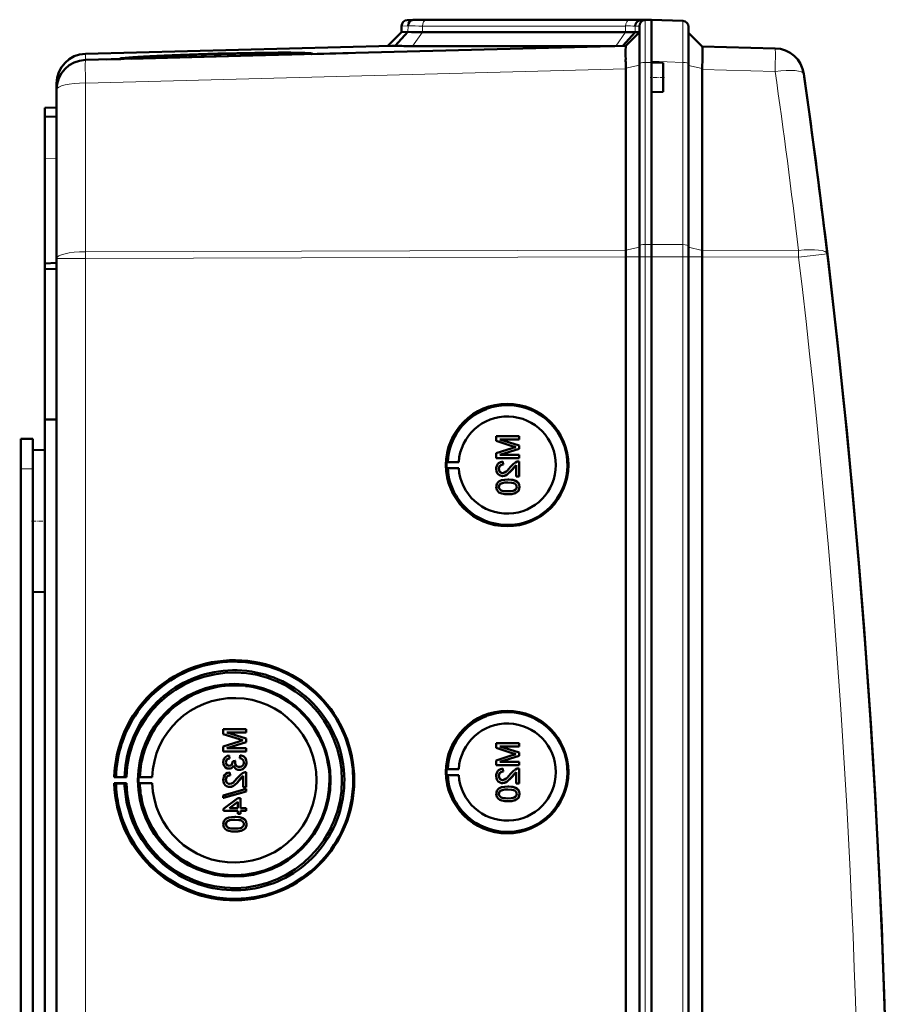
# Model space of a CAD drawing. Extents: x -1358 to 1757, y -1552 to 637.
# Tile 24 of 98: x 462 to 608, y -1156 to -991. Entities that reach past the tile are written whole.
import ezdxf

# ---------------------------------------------------------------- set-up
doc = ezdxf.new("R2010")
doc.units = 0
doc.linetypes.add('DASHDOT', pattern=[18.5, 12, -3, 0.5, -3])

msp = doc.modelspace()

# ---------------------------------------------------------------- linework, layer by layer
at = {"color": 7, "lineweight": 50}
for p, q in [((527.79, -990.96), (526.76, -991)), ((528.7, -990.94), (527.76, -990.97)), ((528.7, -990.94), (527.79, -990.96)), ((528.7, -990.94), (527.79, -990.96)), ((527.79, -990.96), (527.79, -990.96)), ((530.72, -990.96), (530.46, -990.96)), ((564.86, -990.96), (530.72, -990.96)), ((564.86, -990.96), (530.72, -990.96)), ((564.86, -990.96), (530.72, -990.96)), ((566.9, -990.98), (565.96, -991.02)), ((566.76, -991), (567.79, -990.96)), ((567.79, -990.96), (566.88, -990.94)), ((567.79, -990.96), (566.88, -990.94)), ((567.79, -990.96), (566.9, -990.98)), ((567.79, -997.93), (567.79, -990.96)), ((567.79, -990.96), (573.07, -991.15)), ((525.79, -993.02), (523.49, -995.32)), ((526.87, -993), (524.73, -995.34)), ((525.79, -992), (525.79, -993.02)), ((526.87, -993), (525.79, -993.02)), ((563.45, -993.02), (529.31, -993.02)), ((565.08, -993.04), (562.98, -995.34)), ((563.49, -995.32), (565.79, -993.02)), ((565.79, -993.02), (565.08, -993.04)), ((565.79, -998.36), (565.79, -992)), ((574.04, -998.34), (574.04, -992.14)), ((576.33, -995.44), (574.04, -993.14)), ((524.1, -995.31), (472.66, -996.65)), ((563.49, -995.32), (472.66, -997.7)), ((527.65, -995.37), (561.64, -995.37)), ((576.33, -995.43), (588.61, -995.76)), ((476.23, -997.61), (478.61, -997.55)), ((480.21, -997.44), (478.49, -997.48)), ((478.49, -997.51), (480.2, -997.47)), ((480.2, -997.47), (480.2, -997.5)), ((508.95, -996.75), (480.33, -997.5)), ((509.08, -996.7), (509.09, -996.75)), ((510.67, -996.71), (516.84, -996.55)), ((567.79, -998.13), (567.79, -997.93)), ((567.79, -998.13), (567.79, -997.93)), ((563.49, -999.11), (563.48, -998.25)), ((563.49, -999.11), (563.49, -999.2)), ((563.49, -1029.67), (563.49, -999.2)), ((565.79, -1028.93), (565.79, -998.36)), ((567.79, -998.13), (567.79, -1000.63)), ((569.79, -998.2), (567.79, -998.13)), ((569.79, -998.2), (569.79, -1000.63)), ((574.04, -1028.97), (574.04, -998.34)), ((576.33, -999.31), (576.33, -1029.68)), ((567.79, -1000.63), (567.79, -1003.13)), ((569.79, -1000.63), (569.79, -1003.06)), ((467.79, -1001.65), (467.79, -1002.69)), ((467.79, -1002.7), (467.79, -1031.06)), ((569.79, -1003.06), (567.79, -1003.13)), ((567.79, -1028.7), (567.79, -1003.13)), ((567.79, -1028.7), (567.79, -1003.13)), ((465.79, -1005.78), (467.79, -1005.71)), ((465.79, -1007.28), (465.79, -1005.78)), ((467.79, -1007.21), (465.79, -1007.28)), ((465.79, -1007.28), (465.79, -1014.28)), ((465.79, -1014.28), (465.79, -1031.91)), ((596.81, -1025.65), (596.93, -1026.66)), ((565.79, -1030.78), (565.79, -1028.93)), ((567.79, -1030.78), (567.79, -1028.7)), ((567.79, -1030.78), (567.79, -1028.7)), ((574.04, -1030.78), (574.04, -1028.97)), ((467.79, -1378.56), (467.79, -1031.06)), ((563.49, -1030.78), (563.49, -1030.79)), ((563.49, -1378.83), (563.49, -1030.79)), ((565.79, -1030.78), (565.79, -1378.84)), ((567.79, -1045.78), (567.79, -1030.78)), ((567.79, -1030.78), (567.79, -1378.84)), ((574.04, -1378.84), (574.04, -1030.78)), ((576.33, -1030.81), (576.33, -1030.78)), ((576.33, -1378.82), (576.33, -1030.81)), ((465.79, -1031.91), (467.79, -1031.81)), ((465.79, -1032.85), (465.79, -1031.91)), ((465.79, -1032.85), (467.79, -1032.83)), ((465.79, -1032.85), (465.79, -1058.13)), ((567.79, -1045.78), (567.79, -1358.57)), ((465.79, -1058.13), (465.79, -1203.88)), ((465.79, -1058.13), (467.79, -1058.15)), ((545.56, -1060.93), (541.71, -1060.93)), ((541.71, -1061.75), (541.71, -1060.93)), ((545.56, -1060.93), (545.57, -1060.93)), ((545.56, -1060.93), (545.56, -1061.48)), ((545.57, -1060.93), (545.57, -1061.48)), ((461.79, -1061.41), (463.79, -1061.41)), ((461.79, -1066.41), (461.79, -1061.41)), ((463.79, -1066.41), (463.79, -1061.41)), ((541.71, -1061.75), (544.41, -1062.61)), ((542.3, -1061.48), (545.56, -1061.48)), ((545.56, -1062.5), (542.3, -1061.48)), ((545.57, -1062.5), (542.31, -1061.48)), ((545.56, -1061.48), (545.57, -1061.48)), ((545.56, -1062.5), (545.57, -1062.5)), ((545.56, -1062.5), (545.56, -1063.07)), ((545.57, -1062.5), (545.57, -1063.07)), ((463.79, -1063.32), (465.79, -1063.26)), ((463.79, -1063.32), (465.79, -1063.26)), ((463.79, -1063.32), (463.79, -1075.21)), ((544.37, -1062.98), (541.71, -1063.83)), ((541.71, -1064.64), (541.71, -1063.83)), ((542.3, -1064.1), (545.56, -1063.07)), ((545.56, -1064.1), (542.3, -1064.1)), ((542.31, -1064.1), (545.57, -1063.07)), ((545.56, -1063.07), (545.57, -1063.07)), ((545.56, -1064.1), (545.57, -1064.1)), ((545.56, -1064.1), (545.56, -1064.64)), ((545.57, -1064.1), (545.57, -1064.64)), ((533.37, -1065.3), (533.56, -1065.27)), ((533.37, -1065.3), (535.41, -1065.3)), ((533.56, -1065.27), (535.41, -1065.3)), ((541.71, -1064.64), (545.56, -1064.64)), ((542.8, -1065.23), (542.8, -1065.23)), ((542.85, -1065.73), (542.8, -1065.23)), ((542.85, -1065.73), (542.8, -1065.23)), ((542.85, -1065.73), (542.85, -1065.72)), ((544.36, -1066.58), (545.07, -1065.82)), ((545.07, -1067.7), (545.07, -1065.82)), ((545.56, -1064.64), (545.57, -1064.64)), ((545.56, -1065.18), (545.57, -1065.18)), ((545.56, -1065.18), (545.56, -1067.7)), ((545.57, -1065.18), (545.57, -1067.7)), ((461.79, -1196.41), (461.79, -1066.41)), ((463.79, -1068.8), (463.79, -1066.41)), ((533.37, -1066.3), (533.56, -1066.33)), ((533.37, -1066.3), (535.41, -1066.3)), ((533.56, -1066.33), (535.41, -1066.3)), ((542.15, -1066.46), (542.16, -1066.46)), ((544.35, -1066.58), (544.36, -1066.58)), ((542.42, -1068.96), (542.43, -1068.96)), ((542.77, -1067.65), (542.78, -1067.65)), ((543.66, -1068.24), (543.67, -1068.24)), ((545.07, -1067.7), (545.56, -1067.7)), ((545.24, -1068.62), (545.25, -1068.62)), ((545.56, -1067.7), (545.57, -1067.7)), ((542.15, -1069.47), (542.16, -1069.47)), ((543.66, -1070.71), (543.67, -1070.71)), ((545.61, -1069.48), (545.62, -1069.48)), ((463.79, -1075.21), (463.79, -1087.11)), ((463.79, -1328), (463.79, -1081.62)), ((463.79, -1087.11), (465.79, -1087.16)), ((499.67, -1110.22), (495.82, -1110.22)), ((495.82, -1111.04), (495.82, -1110.22)), ((499.67, -1110.22), (499.68, -1110.22)), ((499.67, -1110.22), (499.67, -1110.77)), ((499.68, -1110.22), (499.68, -1110.77)), ((495.82, -1111.04), (498.52, -1111.9)), ((499.67, -1111.79), (496.41, -1110.77)), ((496.41, -1110.77), (499.67, -1110.77)), ((499.68, -1111.79), (496.42, -1110.77)), ((499.67, -1110.77), (499.68, -1110.77)), ((499.67, -1111.79), (499.68, -1111.79)), ((499.67, -1111.79), (499.67, -1112.36)), ((499.68, -1111.79), (499.68, -1112.36)), ((498.47, -1112.27), (495.82, -1113.12)), ((495.82, -1113.93), (495.82, -1113.12)), ((496.41, -1113.39), (499.67, -1112.36)), ((499.67, -1113.39), (496.41, -1113.39)), ((496.42, -1113.39), (499.68, -1112.36)), ((499.67, -1112.36), (499.68, -1112.36)), ((499.67, -1113.39), (499.68, -1113.39)), ((499.67, -1113.39), (499.67, -1113.93)), ((499.68, -1113.39), (499.68, -1113.93)), ((545.56, -1112.54), (541.71, -1112.54)), ((541.71, -1113.36), (541.71, -1112.54)), ((541.71, -1113.36), (544.41, -1114.22)), ((542.3, -1113.09), (545.56, -1113.09)), ((545.56, -1114.11), (542.3, -1113.09)), ((545.57, -1114.11), (542.31, -1113.09)), ((545.56, -1112.54), (545.57, -1112.54)), ((545.56, -1112.54), (545.56, -1113.09)), ((545.56, -1113.09), (545.57, -1113.09)), ((545.57, -1112.54), (545.57, -1113.09)), ((495.82, -1113.93), (499.67, -1113.93)), ((496.81, -1114.62), (496.81, -1114.62)), ((496.85, -1115.11), (496.81, -1114.62)), ((496.86, -1115.11), (496.81, -1114.62)), ((496.85, -1115.11), (496.86, -1115.11)), ((497.84, -1115.5), (497.4, -1115.56)), ((497.4, -1115.56), (497.4, -1115.63)), ((497.84, -1115.5), (497.85, -1115.5)), ((498.63, -1114.57), (498.58, -1115.06)), ((498.63, -1114.57), (498.64, -1114.57)), ((499.67, -1113.93), (499.68, -1113.93)), ((544.37, -1114.58), (541.71, -1115.44)), ((541.71, -1116.25), (541.71, -1115.44)), ((542.3, -1115.7), (545.56, -1114.67)), ((542.31, -1115.7), (545.57, -1114.67)), ((545.56, -1114.11), (545.57, -1114.11)), ((545.56, -1114.11), (545.56, -1114.67)), ((545.56, -1114.67), (545.57, -1114.67)), ((545.57, -1114.11), (545.57, -1114.67)), ((496.26, -1115.76), (496.27, -1115.76)), ((496.8, -1116.84), (496.8, -1116.84)), ((497.79, -1115.82), (497.8, -1115.82)), ((498.51, -1117.04), (498.52, -1117.04)), ((499.72, -1115.77), (499.73, -1115.77)), ((533.37, -1116.91), (533.56, -1116.88)), ((533.37, -1116.91), (535.41, -1116.91)), ((533.56, -1116.88), (535.41, -1116.91)), ((541.71, -1116.25), (545.56, -1116.25)), ((545.56, -1115.7), (542.3, -1115.7)), ((542.8, -1116.84), (542.8, -1116.84)), ((542.85, -1117.33), (542.8, -1116.84)), ((542.85, -1117.33), (542.8, -1116.84)), ((545.56, -1115.7), (545.57, -1115.7)), ((545.56, -1115.7), (545.56, -1116.25)), ((545.56, -1116.25), (545.57, -1116.25)), ((545.56, -1116.79), (545.57, -1116.79)), ((545.56, -1116.79), (545.56, -1119.31)), ((545.57, -1115.7), (545.57, -1116.25)), ((545.57, -1116.79), (545.57, -1119.31)), ((477.49, -1118.29), (477.79, -1118.25)), ((479.55, -1118.29), (477.49, -1118.29)), ((477.79, -1118.25), (479.21, -1118.27)), ((479.21, -1118.27), (479.55, -1118.29)), ((481.79, -1118.26), (481.58, -1118.29)), ((481.58, -1118.29), (483.86, -1118.29)), ((483.86, -1118.29), (481.79, -1118.26)), ((496.26, -1118.71), (496.27, -1118.71)), ((496.9, -1117.48), (496.91, -1117.48)), ((496.95, -1117.98), (496.9, -1117.48)), ((496.96, -1117.98), (496.91, -1117.48)), ((496.95, -1117.98), (496.96, -1117.98)), ((498.46, -1118.84), (498.47, -1118.84)), ((498.47, -1118.84), (499.18, -1118.08)), ((499.18, -1119.95), (499.18, -1118.07)), ((499.67, -1117.44), (499.68, -1117.44)), ((499.67, -1117.44), (499.67, -1119.95)), ((499.68, -1117.44), (499.68, -1119.95)), ((533.37, -1117.91), (533.56, -1117.94)), ((533.37, -1117.91), (535.41, -1117.91)), ((533.56, -1117.94), (535.41, -1117.91)), ((542.15, -1118.06), (542.16, -1118.06)), ((542.85, -1117.33), (542.85, -1117.33)), ((544.35, -1118.19), (544.36, -1118.19)), ((544.36, -1118.19), (545.07, -1117.43)), ((545.07, -1119.31), (545.07, -1117.42)), ((477.79, -1119.34), (477.49, -1119.29)), ((477.49, -1119.29), (479.55, -1119.29)), ((479.21, -1119.32), (477.79, -1119.34)), ((479.55, -1119.29), (479.21, -1119.32)), ((481.79, -1119.33), (481.58, -1119.29)), ((481.58, -1119.29), (483.86, -1119.29)), ((483.86, -1119.29), (481.79, -1119.33)), ((499.67, -1120.25), (495.82, -1121.34)), ((496.88, -1119.9), (496.89, -1119.9)), ((499.18, -1119.95), (499.67, -1119.95)), ((499.67, -1119.95), (499.68, -1119.95)), ((499.67, -1120.25), (499.68, -1120.25)), ((499.67, -1120.25), (499.67, -1120.66)), ((499.68, -1120.25), (499.68, -1120.66)), ((542.77, -1119.26), (542.78, -1119.26)), ((543.66, -1119.85), (543.67, -1119.85)), ((545.07, -1119.31), (545.56, -1119.31)), ((545.24, -1120.23), (545.25, -1120.23)), ((545.56, -1119.31), (545.57, -1119.31)), ((495.82, -1121.75), (499.67, -1120.66)), ((495.82, -1121.75), (495.82, -1121.34)), ((495.82, -1121.75), (495.83, -1121.75)), ((495.83, -1121.75), (499.68, -1120.66)), ((498.24, -1121.78), (495.87, -1123.61)), ((498.73, -1121.78), (498.24, -1121.78)), ((498.73, -1121.78), (498.74, -1121.78)), ((498.73, -1121.78), (498.73, -1123.46)), ((498.74, -1121.78), (498.74, -1123.46)), ((499.67, -1120.66), (499.68, -1120.66)), ((542.15, -1121.08), (542.16, -1121.08)), ((542.42, -1120.57), (542.43, -1120.57)), ((545.61, -1121.09), (545.62, -1121.09)), ((495.87, -1123.95), (495.87, -1123.61)), ((496.85, -1123.46), (498.24, -1122.39)), ((498.24, -1123.46), (496.85, -1123.46)), ((496.86, -1123.46), (498.25, -1122.39)), ((498.24, -1123.46), (498.24, -1122.39)), ((499.67, -1123.46), (498.73, -1123.46)), ((499.67, -1123.46), (499.68, -1123.46)), ((499.67, -1123.46), (499.67, -1123.95)), ((499.68, -1123.46), (499.68, -1123.95)), ((543.66, -1122.32), (543.67, -1122.32)), ((495.87, -1123.95), (498.24, -1123.95)), ((497.77, -1124.94), (497.78, -1124.94)), ((498.24, -1124.45), (498.24, -1123.95)), ((498.24, -1124.45), (498.73, -1124.45)), ((498.73, -1123.95), (499.67, -1123.95)), ((498.73, -1123.95), (498.73, -1124.45)), ((498.73, -1124.45), (498.74, -1124.45)), ((498.74, -1123.95), (498.74, -1124.45)), ((499.35, -1125.32), (499.36, -1125.32)), ((499.67, -1123.95), (499.68, -1123.95)), ((496.26, -1126.17), (496.27, -1126.17)), ((496.53, -1125.66), (496.53, -1125.66)), ((499.72, -1126.18), (499.73, -1126.18)), ((497.77, -1127.41), (497.78, -1127.41))]:
    msp.add_line(p, q, dxfattribs=at)
at = {"color": 7, "lineweight": 18}
for p, q in [((527.76, -990.97), (526.76, -991)), ((529.99, -991), (564.13, -991)), ((566.76, -991), (565.96, -991.02)), ((566.76, -998.14), (566.76, -991)), ((566.88, -990.99), (566.88, -990.94)), ((526.88, -991.97), (525.79, -992)), ((526.88, -991.97), (526.87, -993)), ((529.31, -993.02), (527.65, -995.37)), ((563.45, -992), (529.31, -992)), ((529.31, -992), (529.31, -993.02)), ((563.45, -993.02), (561.79, -995.37)), ((563.45, -992), (563.45, -993.02)), ((565.79, -992), (565.08, -992.02)), ((565.08, -992.02), (565.08, -993.04)), ((472.66, -997.7), (472.66, -996.65)), ((573.07, -998.12), (567.79, -997.93)), ((472.66, -1001.58), (563.49, -999.2)), ((563.49, -999.11), (565.79, -998.59)), ((567.79, -998.13), (566.76, -998.14)), ((566.76, -998.14), (566.76, -1028.71)), ((573.07, -1028.74), (573.07, -998.12)), ((576.33, -999.14), (574.04, -998.62)), ((588.61, -999.63), (576.33, -999.31)), ((472.66, -1029.94), (472.66, -1001.58)), ((467.79, -1014.21), (465.79, -1014.28)), ((563.49, -1029.68), (565.79, -1029.16)), ((566.76, -1028.71), (567.79, -1028.7)), ((566.76, -1030.78), (566.76, -1028.71)), ((573.07, -1028.74), (567.79, -1028.7)), ((573.07, -1030.78), (573.07, -1028.74)), ((576.33, -1029.71), (574.04, -1029.19)), ((472.66, -1031.06), (467.79, -1031.06)), ((563.49, -1029.67), (472.66, -1029.94)), ((472.66, -1031.06), (472.66, -1029.94)), ((472.66, -1031.06), (563.49, -1030.79)), ((472.66, -1378.56), (472.66, -1031.06)), ((563.49, -1030.78), (565.79, -1030.78)), ((565.79, -1030.78), (566.76, -1030.78)), ((566.76, -1030.78), (567.79, -1030.78)), ((566.76, -1030.78), (566.76, -1378.84)), ((573.07, -1030.78), (567.79, -1030.78)), ((573.07, -1030.78), (574.04, -1030.78)), ((573.07, -1378.84), (573.07, -1030.78)), ((576.33, -1030.78), (574.04, -1030.78)), ((576.33, -1029.68), (592.53, -1029.73)), ((592.53, -1030.85), (576.33, -1030.81)), ((461.79, -1066.41), (463.79, -1066.41))]:
    msp.add_line(p, q, dxfattribs=at)
at = {"color": 7, "linetype": 'DASHDOT', "lineweight": 18, "ltscale": 0.060016}
msp.add_line((569.99, -1000.63), (567.59, -1000.63), dxfattribs=at)
at = {"color": 7, "linetype": 'DASHDOT', "lineweight": 18, "ltscale": 0.060001}
for p, q in [((461.59, -1066.41), (463.99, -1066.41)), ((463.59, -1075.21), (465.99, -1075.21))]:
    msp.add_line(p, q, dxfattribs=at)
at = {"color": 7, "lineweight": 18}
for points in [[(573.07, -991.15), (573.07, -991.15), (573.07, -991.16), (573.08, -992.47), (573.07, -998.12)], [(592.53, -1030.85), (595.97, -1030.44), (597.32, -1030.27), (597.36, -1030.26), (597.36, -1030.26)]]:
    msp.add_lwpolyline(points, dxfattribs=at)
at = {"color": 7, "lineweight": 50}
for points in [[(563.47, -995.62), (563.48, -995.35), (563.49, -995.33), (563.49, -995.32)], [(576.39, -996.52), (576.37, -995.64), (576.34, -995.46), (576.33, -995.44), (576.33, -995.44)], [(542.8, -1065.23), (542.44, -1065.31), (542.11, -1065.48), (541.98, -1065.61), (541.8, -1065.93), (541.72, -1066.29), (541.71, -1066.47)], [(542.15, -1066.46), (542.21, -1066.12), (542.34, -1065.93), (542.52, -1065.79), (542.74, -1065.73), (542.85, -1065.73)], [(542.16, -1066.46), (542.19, -1066.23), (542.25, -1066.06), (542.42, -1065.86), (542.66, -1065.75), (542.85, -1065.73)], [(545.22, -1065.23), (544.96, -1065.35), (544.6, -1065.6), (544.12, -1066.12)], [(544.35, -1066.58), (544.76, -1066.1), (545.07, -1065.82)], [(541.71, -1066.47), (541.75, -1066.82), (541.88, -1067.15), (542.05, -1067.36), (542.26, -1067.53), (542.6, -1067.64), (542.77, -1067.65)], [(542.78, -1067.16), (542.57, -1067.12), (542.39, -1067.02), (542.25, -1066.86), (542.18, -1066.66), (542.15, -1066.46)], [(542.79, -1067.16), (542.58, -1067.12), (542.43, -1067.05), (542.3, -1066.91), (542.21, -1066.76), (542.16, -1066.46)], [(542.77, -1067.65), (542.97, -1067.64), (543.34, -1067.51), (543.67, -1067.29), (543.96, -1067.02), (544.35, -1066.58)], [(544.12, -1066.12), (543.53, -1066.76), (543.4, -1066.88), (543.11, -1067.08), (542.78, -1067.16)], [(542.78, -1067.65), (543.07, -1067.62), (543.41, -1067.48), (543.67, -1067.3), (544.08, -1066.9), (544.36, -1066.58)], [(543.66, -1068.24), (543.14, -1068.27), (542.62, -1068.36), (542.26, -1068.51), (542.15, -1068.58), (541.95, -1068.76), (541.81, -1068.98), (541.73, -1069.23), (541.71, -1069.48)], [(542.15, -1069.47), (542.16, -1069.35), (542.25, -1069.13), (542.42, -1068.96)], [(542.16, -1069.47), (542.19, -1069.3), (542.34, -1069.04), (542.43, -1068.96)], [(542.42, -1068.96), (542.76, -1068.82), (543.14, -1068.76), (543.66, -1068.74)], [(542.43, -1068.96), (542.82, -1068.81), (543.16, -1068.76), (543.67, -1068.74)], [(545.24, -1068.62), (544.95, -1068.46), (544.48, -1068.31), (543.82, -1068.25), (543.66, -1068.24)], [(543.66, -1068.74), (544.32, -1068.78), (544.59, -1068.83), (544.72, -1068.87), (544.99, -1069.05), (545.14, -1069.29), (545.17, -1069.48)], [(545.25, -1068.62), (544.82, -1068.4), (544.33, -1068.29), (543.67, -1068.24)], [(545.61, -1069.48), (545.56, -1069.1), (545.43, -1068.83), (545.24, -1068.62)], [(545.62, -1069.48), (545.56, -1069.1), (545.38, -1068.76), (545.25, -1068.62)], [(541.71, -1069.48), (541.73, -1069.74), (541.82, -1069.99), (541.96, -1070.21), (542.16, -1070.39), (542.31, -1070.47), (542.64, -1070.6), (543.16, -1070.69), (543.66, -1070.71)], [(543.66, -1070.22), (543.29, -1070.21), (542.97, -1070.18), (542.69, -1070.12), (542.56, -1070.07), (542.3, -1069.88), (542.17, -1069.62), (542.15, -1069.47)], [(543.67, -1070.22), (543.1, -1070.19), (542.73, -1070.13), (542.56, -1070.07), (542.4, -1069.96), (542.27, -1069.82), (542.17, -1069.56), (542.16, -1069.47)], [(543.66, -1070.71), (544.18, -1070.69), (544.7, -1070.6), (544.94, -1070.51), (545.17, -1070.38), (545.37, -1070.2), (545.51, -1069.98), (545.59, -1069.73), (545.61, -1069.48)], [(545.17, -1069.48), (545.14, -1069.66), (545, -1069.9), (544.75, -1070.08), (544.54, -1070.15), (544.22, -1070.2), (543.66, -1070.22)], [(543.67, -1070.71), (544.17, -1070.69), (544.34, -1070.67), (544.84, -1070.55), (545.19, -1070.37), (545.44, -1070.12), (545.58, -1069.79), (545.62, -1069.48)], [(496.81, -1114.62), (496.49, -1114.71), (496.21, -1114.88), (495.99, -1115.12), (495.86, -1115.43), (495.82, -1115.75)], [(496.26, -1115.76), (496.29, -1115.57), (496.43, -1115.32), (496.58, -1115.2), (496.85, -1115.11)], [(496.27, -1115.76), (496.29, -1115.57), (496.37, -1115.4), (496.49, -1115.26), (496.65, -1115.17), (496.86, -1115.11)], [(498.58, -1115.06), (498.8, -1115.12), (498.99, -1115.22), (499.21, -1115.47), (499.27, -1115.79)], [(499.72, -1115.77), (499.67, -1115.41), (499.53, -1115.09), (499.29, -1114.82), (499.14, -1114.72), (498.8, -1114.6), (498.63, -1114.57)], [(499.73, -1115.77), (499.68, -1115.42), (499.6, -1115.19), (499.45, -1114.98), (499.18, -1114.75), (498.84, -1114.6), (498.64, -1114.57)], [(495.82, -1115.75), (495.86, -1116.07), (495.98, -1116.37), (496.2, -1116.62), (496.48, -1116.79), (496.8, -1116.84)], [(496.81, -1116.35), (496.64, -1116.32), (496.48, -1116.24), (496.31, -1116.02), (496.26, -1115.76)], [(496.82, -1116.35), (496.65, -1116.32), (496.43, -1116.19), (496.3, -1115.98), (496.27, -1115.76)], [(496.8, -1116.84), (496.99, -1116.82), (497.18, -1116.75), (497.34, -1116.64), (497.52, -1116.4), (497.56, -1116.32)], [(496.8, -1116.84), (497, -1116.82), (497.18, -1116.75), (497.34, -1116.64), (497.47, -1116.49), (497.56, -1116.33)], [(497.4, -1115.63), (497.38, -1115.83), (497.26, -1116.12), (497.11, -1116.27), (497.02, -1116.32), (496.81, -1116.35)], [(497.56, -1116.32), (497.65, -1116.56), (497.8, -1116.77), (498.01, -1116.93), (498.26, -1117.01), (498.51, -1117.04)], [(498.51, -1116.55), (498.28, -1116.52), (498.08, -1116.41), (497.99, -1116.34), (497.86, -1116.15), (497.8, -1115.93), (497.79, -1115.82)], [(498.51, -1116.55), (498.28, -1116.51), (498.11, -1116.43), (497.92, -1116.24), (497.81, -1115.97), (497.8, -1115.82)], [(498.51, -1117.04), (498.71, -1117.03), (499.08, -1116.9), (499.39, -1116.66), (499.6, -1116.33), (499.71, -1115.96), (499.72, -1115.77)], [(499.27, -1115.79), (499.27, -1115.91), (499.2, -1116.14), (499.06, -1116.34), (498.86, -1116.47), (498.62, -1116.54), (498.51, -1116.55)], [(498.52, -1117.04), (498.91, -1116.98), (499.14, -1116.87), (499.34, -1116.71), (499.51, -1116.52), (499.68, -1116.16), (499.73, -1115.77)], [(542.8, -1116.84), (542.44, -1116.91), (542.11, -1117.09), (541.98, -1117.22), (541.8, -1117.54), (541.72, -1117.9), (541.71, -1118.07)], [(545.22, -1116.84), (544.96, -1116.96), (544.6, -1117.2), (544.12, -1117.73)], [(496.9, -1117.48), (496.54, -1117.56), (496.22, -1117.73), (496.09, -1117.86), (495.9, -1118.18), (495.83, -1118.54), (495.82, -1118.72)], [(495.82, -1118.72), (495.86, -1119.07), (495.99, -1119.41), (496.16, -1119.62), (496.37, -1119.78), (496.71, -1119.89), (496.88, -1119.9)], [(496.26, -1118.71), (496.32, -1118.37), (496.44, -1118.18), (496.63, -1118.05), (496.85, -1117.98), (496.95, -1117.98)], [(496.89, -1119.41), (496.68, -1119.38), (496.5, -1119.27), (496.36, -1119.11), (496.28, -1118.91), (496.26, -1118.71)], [(496.27, -1118.71), (496.29, -1118.49), (496.36, -1118.32), (496.53, -1118.11), (496.77, -1118), (496.96, -1117.98)], [(496.89, -1119.41), (496.69, -1119.38), (496.54, -1119.3), (496.41, -1119.16), (496.32, -1119.01), (496.27, -1118.71)], [(496.88, -1119.9), (497.08, -1119.89), (497.45, -1119.76), (497.78, -1119.54), (498.07, -1119.27), (498.46, -1118.84)], [(498.23, -1118.38), (497.64, -1119.02), (497.51, -1119.14), (497.22, -1119.33), (496.89, -1119.41)], [(496.89, -1119.9), (497.18, -1119.87), (497.52, -1119.73), (497.78, -1119.55), (498.19, -1119.16), (498.47, -1118.84)], [(499.33, -1117.49), (499.06, -1117.6), (498.71, -1117.85), (498.23, -1118.38)], [(498.46, -1118.84), (498.87, -1118.35), (499.18, -1118.07)], [(541.71, -1118.07), (541.75, -1118.43), (541.88, -1118.76), (542.05, -1118.97), (542.26, -1119.13), (542.6, -1119.25), (542.77, -1119.26)], [(542.15, -1118.06), (542.21, -1117.73), (542.34, -1117.54), (542.52, -1117.4), (542.74, -1117.34), (542.85, -1117.33)], [(542.78, -1118.77), (542.57, -1118.73), (542.39, -1118.62), (542.25, -1118.46), (542.18, -1118.27), (542.15, -1118.06)], [(542.16, -1118.06), (542.19, -1117.84), (542.25, -1117.67), (542.42, -1117.47), (542.66, -1117.35), (542.85, -1117.33)], [(542.79, -1118.77), (542.58, -1118.73), (542.43, -1118.65), (542.3, -1118.52), (542.21, -1118.37), (542.16, -1118.06)], [(542.77, -1119.26), (542.97, -1119.24), (543.34, -1119.12), (543.67, -1118.9), (543.96, -1118.63), (544.35, -1118.19)], [(544.12, -1117.73), (543.53, -1118.37), (543.4, -1118.49), (543.11, -1118.68), (542.78, -1118.77)], [(542.78, -1119.26), (543.07, -1119.22), (543.41, -1119.09), (543.67, -1118.91), (544.08, -1118.51), (544.36, -1118.19)], [(544.35, -1118.19), (544.76, -1117.71), (545.07, -1117.42)], [(543.66, -1119.85), (543.14, -1119.88), (542.62, -1119.97), (542.26, -1120.12), (542.15, -1120.19), (541.95, -1120.36), (541.81, -1120.59), (541.73, -1120.84), (541.71, -1121.09)], [(542.42, -1120.57), (542.76, -1120.43), (543.14, -1120.37), (543.66, -1120.35)], [(542.43, -1120.57), (542.82, -1120.42), (543.16, -1120.37), (543.67, -1120.35)], [(545.24, -1120.23), (544.95, -1120.06), (544.48, -1119.92), (543.82, -1119.85), (543.66, -1119.85)], [(543.66, -1120.35), (544.32, -1120.38), (544.59, -1120.43), (544.72, -1120.48), (544.99, -1120.66), (545.14, -1120.9), (545.17, -1121.09)], [(545.25, -1120.23), (544.82, -1120.01), (544.33, -1119.89), (543.67, -1119.85)], [(545.61, -1121.09), (545.56, -1120.7), (545.43, -1120.44), (545.24, -1120.23)], [(545.62, -1121.09), (545.56, -1120.71), (545.38, -1120.36), (545.25, -1120.23)], [(541.71, -1121.09), (541.73, -1121.35), (541.82, -1121.6), (541.96, -1121.82), (542.16, -1121.99), (542.31, -1122.08), (542.64, -1122.2), (543.16, -1122.3), (543.66, -1122.32)], [(542.15, -1121.08), (542.16, -1120.96), (542.25, -1120.74), (542.42, -1120.57)], [(543.66, -1121.83), (543.29, -1121.82), (542.97, -1121.79), (542.69, -1121.73), (542.56, -1121.68), (542.3, -1121.49), (542.17, -1121.23), (542.15, -1121.08)], [(542.16, -1121.08), (542.19, -1120.9), (542.34, -1120.65), (542.43, -1120.57)], [(543.67, -1121.83), (543.1, -1121.8), (542.73, -1121.74), (542.56, -1121.67), (542.4, -1121.57), (542.27, -1121.43), (542.17, -1121.17), (542.16, -1121.08)], [(543.66, -1122.32), (544.18, -1122.3), (544.7, -1122.2), (544.94, -1122.11), (545.17, -1121.99), (545.37, -1121.81), (545.51, -1121.59), (545.59, -1121.33), (545.61, -1121.09)], [(545.17, -1121.09), (545.14, -1121.27), (545, -1121.5), (544.75, -1121.69), (544.54, -1121.75), (544.22, -1121.8), (543.66, -1121.83)], [(543.67, -1122.32), (544.17, -1122.3), (544.34, -1122.28), (544.84, -1122.16), (545.19, -1121.98), (545.44, -1121.73), (545.58, -1121.39), (545.62, -1121.09)], [(497.77, -1124.94), (497.25, -1124.97), (496.73, -1125.06), (496.37, -1125.21), (496.26, -1125.28), (496.06, -1125.45), (495.92, -1125.68), (495.84, -1125.93), (495.82, -1126.18)], [(496.53, -1125.66), (496.87, -1125.52), (497.25, -1125.46), (497.77, -1125.44)], [(496.53, -1125.66), (496.93, -1125.51), (497.27, -1125.46), (497.78, -1125.44)], [(499.35, -1125.32), (499.06, -1125.15), (498.59, -1125.01), (497.93, -1124.95), (497.77, -1124.94)], [(497.77, -1125.44), (498.43, -1125.47), (498.7, -1125.52), (498.83, -1125.57), (499.1, -1125.75), (499.25, -1125.99), (499.27, -1126.18)], [(499.36, -1125.32), (498.93, -1125.1), (498.44, -1124.99), (497.78, -1124.94)], [(499.72, -1126.18), (499.66, -1125.79), (499.54, -1125.53), (499.35, -1125.32)], [(499.73, -1126.18), (499.67, -1125.8), (499.49, -1125.45), (499.36, -1125.32)], [(495.82, -1126.18), (495.84, -1126.44), (495.92, -1126.69), (496.07, -1126.91), (496.27, -1127.08), (496.42, -1127.17), (496.75, -1127.29), (497.26, -1127.39), (497.77, -1127.41)], [(496.26, -1126.17), (496.27, -1126.05), (496.36, -1125.83), (496.53, -1125.66)], [(497.77, -1126.92), (497.4, -1126.91), (497.08, -1126.88), (496.8, -1126.82), (496.67, -1126.77), (496.41, -1126.58), (496.28, -1126.32), (496.26, -1126.17)], [(496.27, -1126.17), (496.29, -1125.99), (496.44, -1125.74), (496.53, -1125.66)], [(497.78, -1126.92), (497.21, -1126.89), (496.84, -1126.83), (496.66, -1126.76), (496.5, -1126.66), (496.38, -1126.52), (496.28, -1126.26), (496.27, -1126.17)], [(497.77, -1127.41), (498.29, -1127.39), (498.81, -1127.29), (499.05, -1127.2), (499.28, -1127.08), (499.48, -1126.9), (499.62, -1126.68), (499.7, -1126.42), (499.72, -1126.18)], [(499.27, -1126.18), (499.25, -1126.36), (499.11, -1126.59), (498.86, -1126.78), (498.64, -1126.84), (498.33, -1126.89), (497.77, -1126.92)], [(497.78, -1127.41), (498.27, -1127.39), (498.45, -1127.37), (498.95, -1127.25), (499.3, -1127.07), (499.55, -1126.82), (499.69, -1126.48), (499.73, -1126.18)]]:
    msp.add_lwpolyline(points, dxfattribs=at)
for centre, radius, start, end in [((526.79, -992), 1, 91.9999, 180.0004), ((530.41, -927.44), 63.52, 268.4613, 270.0941), ((530.47, -923.22), 67.74, 268.502, 270.2102), ((565.11, -923.39), 67.57, 269.7861, 271.4988), ((565.11, -923.39), 67.57, 269.7861, 271.4988), ((565.11, -1062.68), 71.72, 88.5636, 90.1948), ((566.79, -992), 1, 92, 180), ((573.04, -992.14), 1, 360, 88), ((529.01, -910.49), 82.54, 268.5194, 270.2071), ((563.64, -1049.78), 56.75, 88.5525, 90.1984), ((525.35, -976.18), 19.17, 266.2743, 268.1523), ((527.29, -895.45), 99.92, 268.5336, 270.2046), ((588.47, -1000.75), 5, 8.0244, 88.5), ((472.79, -1001.65), 5, 91.5, 180), ((472.79, -1002.7), 5, 91.5, 180), ((478.64, -997.21), 0.335, 243.3389, 263.902), ((480.35, -997.17), 0.328, 243.4974, 265.1676), ((502.11, -996.05), 74.28, 357.6228, 359.6372), ((-858.99, -1204.81), 1466.77, 351.97557, 8.02443), ((588.54, -1001.23), 5, 8.0056, 10.3842), ((-858.98, -1204.81), 1466.77, 7.01584, 8.00564), ((-858.98, -1204.81), 1466.77, 353.02402, 6.97598), ((543.61, -1065.79), 10.06, 33.1491, 110.5769), ((543.61, -1065.8), 10.06, 110.5864, 176.9929), ((543.6, -1065.8), 10.07, 315.7681, 33.1576), ((552.98, -1089.72), 28.1, 106.5505, 107.8561), ((554.08, -1032.18), 31.94, 252.3749, 253.4362), ((545.53, -1066.15), 0.972, 88.2771, 108.7969), ((543.61, -1065.8), 10.07, 183.0092, 238.3346), ((543.61, -1065.81), 10.06, 238.3386, 315.7704), ((497.72, -1118.78), 19.93, 83.6185, 122.6519), ((497.72, -1118.79), 19.94, 359.9906, 83.6076), ((497.69, -1118.78), 18.48, 83.5893, 122.618), ((497.69, -1118.78), 18.48, 44.5714, 83.5933), ((497.73, -1118.79), 19.94, 122.653, 161.6719), ((497.7, -1118.79), 18.49, 122.6157, 161.6232), ((497.73, -1118.78), 15.94, 83.4589, 122.4168), ((497.73, -1118.79), 15.94, 44.5027, 83.4565), ((497.73, -1118.79), 15.95, 122.4177, 161.3612), ((497.67, -1118.79), 13.82, 359.9781, 177.949), ((497.68, -1118.79), 18.49, 359.9981, 44.574), ((497.72, -1118.79), 15.95, 359.9981, 44.5023), ((543.61, -1117.41), 10.06, 110.5864, 176.9929), ((543.61, -1117.4), 10.06, 33.1491, 110.5769), ((507.09, -1139.01), 28.1, 106.5505, 107.8561), ((508.19, -1081.47), 31.94, 252.3749, 253.4362), ((543.6, -1117.41), 10.07, 315.7681, 33.1576), ((499.03, -1115.87), 1.24, 162.9877, 177.9725), ((499.03, -1115.87), 1.24, 162.9669, 178.0009), ((552.98, -1141.33), 28.1, 106.5505, 107.8561), ((554.08, -1083.78), 31.94, 252.3749, 253.4362), ((545.53, -1117.76), 0.972, 88.2771, 108.7969), ((497.72, -1118.8), 15.95, 271.0173, 0.0108), ((499.64, -1118.41), 0.972, 88.2771, 108.7969), ((543.61, -1117.41), 10.07, 183.0092, 238.3346), ((497.73, -1118.8), 19.95, 192.7797, 231.7964), ((497.7, -1118.79), 18.49, 192.8311, 231.8357), ((497.73, -1118.79), 15.95, 193.1074, 232.0485), ((497.68, -1118.8), 18.49, 309.8795, 348.884), ((497.71, -1118.79), 19.95, 309.8644, 348.8795), ((543.61, -1117.41), 10.06, 238.3386, 315.7704), ((497.73, -1118.8), 15.94, 232.049, 271.0053), ((497.69, -1118.8), 18.48, 231.8365, 270.8576), ((497.69, -1118.81), 18.48, 270.8553, 309.8839), ((497.72, -1118.8), 19.93, 231.7971, 309.8614)]:
    msp.add_arc(centre, radius, start, end, dxfattribs=at)
at = {"color": 7, "lineweight": 18}
for centre, radius, start, end in [((529.71, -916.04), 74.96, 268.5051, 270.2097), ((564.35, -1055.5), 64.5, 88.5669, 90.1937), ((529.01, -909.9), 82.1, 268.5132, 270.2082), ((563.64, -1049.27), 57.28, 88.5619, 90.1954), ((-858.87, -1203.69), 1461.79, 6.83463, 8.02442), ((593.47, -1000.53), 0.0281, 9.1589, 40.9326), ((596.78, -1025.65), 0.0282, 8.141, 39.6806), ((-858.89, -1204.81), 1461.81, 353.16554, 6.83446)]:
    msp.add_arc(centre, radius, start, end, dxfattribs=at)
at = {"color": 7, "lineweight": 50}
for centre, major_axis, ratio, start_param, end_param in [((527.79, -991.97), (0, -1), 0.910082, 3.176493, 4.712384), ((565.99, -992.02), (0, -1), 0.910127, 3.176499, 4.71238), ((563.63, -1000.32), (-0.13, 5), 0.020818, 0.34555, 0.998848), ((494.64, -997.07), (16.15, 0.42), 0.026181, 6.281429, 9.394847), ((494.64, -997.08), (-14.44, -0.38), 0.026181, 3.1486, 6.243308), ((494.64, -997.07), (12.78, 0.33), 0.026181, 6.281429, 9.426077), ((494.64, -997.07), (12.78, 0.33), 0.026181, 3.143896, 3.296959), ((494.64, -997.11), (-12.77, -0.33), 0.008724, 0.154064, 0.155234), ((499.35, -996.96), (8.06, 0.22), 0.032897, 6.087443, 6.280959), ((494.64, -997.08), (-14.44, -0.38), 0.026181, 3.010332, 3.146042), ((494.64, -997.11), (14.45, 0.38), 0.008724, 6.146463, 6.147289), ((500.49, -996.93), (10.3, 0.28), 0.032776, 6.129049, 6.280931), ((563.62, -1000.32), (-0.13, 5), 0.020818, 0.998848, 1.141997), ((576.2, -1000.43), (-0.13, -5), 0.020818, 1.798234, 1.833823), ((563.62, -1030.79), (0.01, -5), 0.026177, 4.485496, 4.709745), ((576.2, -1030.81), (0.01, 5), 0.026177, 4.717563, 4.939282), ((543.54, -1065.8), (0, 10.3), 0.999657, 4.712389, 10.995574), ((543.56, -1065.8), (0, 8.17), 0.999657, 1.632048, 7.79273), ((543.57, -1065.8), (0, -10.21), 0.999657, 4.663407, 4.761371), ((497.65, -1118.79), (0, 20.18), 0.999657, 1.595577, 7.829201), ((497.65, -1118.79), (0, 18.12), 0.999657, 1.598396, 7.826382), ((497.65, -1118.79), (0, 16.2), 0.999657, 4.712389, 10.995574), ((543.54, -1117.41), (0, 10.3), 0.999657, 4.712389, 10.995574), ((543.56, -1117.41), (0, 8.17), 0.999657, 1.632048, 7.79273), ((497.72, -1118.79), (0, -19.95), 0.999657, 4.392372, 4.684978), ((497.68, -1118.79), (0, -18.48), 0.999657, 4.391338, 4.684024), ((497.73, -1118.79), (0, -15.95), 0.999657, 4.386952, 4.678989), ((543.57, -1117.41), (0, -10.21), 0.999657, 4.663407, 4.761371), ((497.68, -1118.79), (0, -16.12), 0.999657, 4.681358, 4.74342), ((497.67, -1118.79), (0, -13.83), 0.999657, 4.748556, 7.853982), ((497.68, -1118.79), (0, -18.5), 0.999657, 1.376785, 1.570796), ((497.72, -1118.79), (0, -19.94), 0.999657, 1.376603, 1.570796), ((497.72, -1118.79), (0, -19.95), 0.999657, 4.739799, 4.935539), ((497.68, -1118.79), (0, -18.48), 0.999657, 4.740754, 4.936562), ((497.73, -1118.79), (0, -15.95), 0.999657, 4.745789, 4.941259)]:
    msp.add_ellipse(centre, major_axis=major_axis, ratio=ratio, start_param=start_param, end_param=end_param, dxfattribs=at)
at = {"color": 7, "lineweight": 18}
for centre, major_axis, ratio, start_param, end_param in [((530.01, -992), (0, -1), 0.707107, 3.176499, 4.712389), ((564.15, -992), (0, -1), 0.707107, 3.176499, 4.712389), ((588.47, -1000.75), (0.13, 5), 0.020818, 4.939827, 6.283185), ((472.79, -1002.7), (0.13, -5), 0.020818, 3.141593, 4.484951), ((566.79, -998.36), (-1, 0), 0.224951, 4.747296, 6.283185), ((573.04, -998.34), (-1, 0), 0.224951, 3.141593, 4.677482), ((588.47, -1000.75), (4.95, 0.7), 0.219379, 0, 1.513453), ((472.79, -1002.7), (5, 0), 0.224951, 1.596976, 3.141593), ((566.79, -1028.93), (-1, 0), 0.224951, 4.747296, 6.283185), ((573.04, -1028.97), (-1, 0), 0.224951, 3.141593, 4.677482), ((592.4, -1030.85), (4.96, 0.59), 0.220468, 0, 1.51802), ((472.79, -1031.06), (5, 0), 0.224951, 1.596976, 3.141593), ((592.4, -1030.85), (0.01, 5), 0.026177, 4.712467, 4.939282)]:
    msp.add_ellipse(centre, major_axis=major_axis, ratio=ratio, start_param=start_param, end_param=end_param, dxfattribs=at)

doc.saveas('drawing.dxf')
